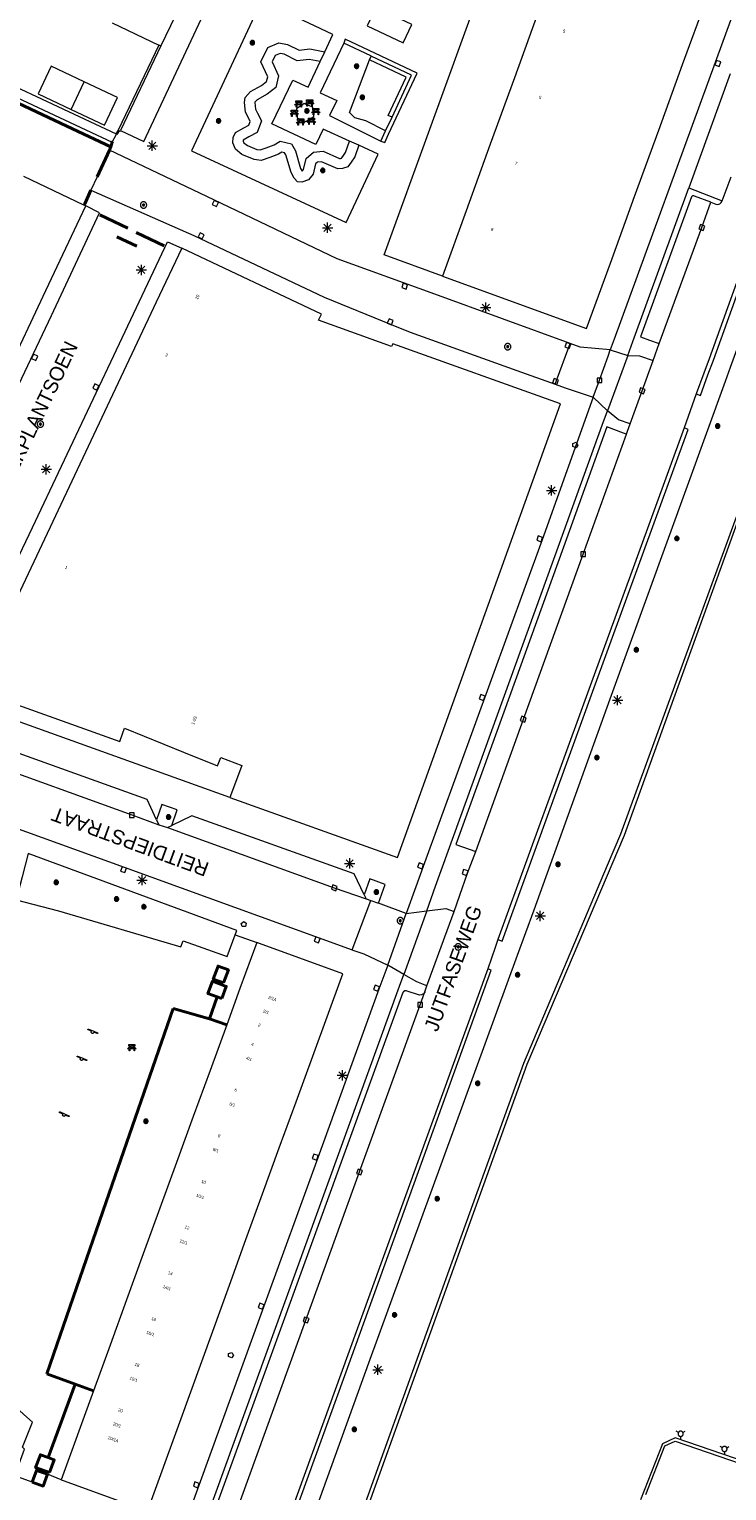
# Model space of a CAD drawing. Header units: metres. Extents: x 135779 to 137489, y 452643 to 455118.
# Tile 116 of 256: x 136408 to 136476, y 453439 to 453581. Entities that reach past the tile are written whole.
import ezdxf
from ezdxf.enums import TextEntityAlignment as Align

# ---------------------------------------------------------------- set-up
doc = ezdxf.new("R2010")
doc.units = ezdxf.units.M
doc.linetypes.add('DGN_Style_4', pattern=[89.853097, 44.898487, -22.449243, 0.056123, -22.449243])
for name, color, linetype, lineweight in [('KTop_BTD_Groenvoorziening', 62, 'Continuous', 13), ('KTop_GBI_Toegangstrap', 40, 'Continuous', 40), ('KTop_NAR_Huisnummer (t)', 7, 'Continuous', 13), ('KTop_NAR_Huisnummer tijdelijk (t)', 7, 'Continuous', 13), ('KTop_ORL_Weg_Straatnaam (t)', 7, 'Continuous', 13), ('KTop_OTD_Half verhard', 15, 'Continuous', 13), ('KTop_PAL_Lichtmast', 40, 'Continuous', 13), ('KTop_PND_Grondvlaksituatie van BAG-pand [tachy]', 1, 'Continuous', 13), ('KTop_PND_Pandscheiding', 40, 'Continuous', 13), ('KTop_PUT_Brandkraan of -put', 1, 'Continuous', 13), ('KTop_PUT_Inspectie- of rioolput', 15, 'Continuous', 13), ('KTop_PUT_Kolk', 15, 'Continuous', 13), ('KTop_SHD_Hek (l)', 15, 'DGN_Style_4', 40), ('KTop_SHD_Kademuur', 16, 'Continuous', 13), ('KTop_SHD_Muur', 15, 'Continuous', 13), ('KTop_STM_Bank', 40, 'Continuous', 13), ('KTop_STM_Speelvoorziening', 40, 'Continuous', 13), ('KTop_VGO_Boom', 92, 'Continuous', 13), ('KTop_WGD_Fietspad', 40, 'Continuous', 13), ('KTop_WGD_Parkeervlak', 251, 'Continuous', 13), ('KTop_WGD_Rijbaan_Lokale weg', 251, 'Continuous', 13), ('KTop_WGD_Rijbaan_Lokale weg_verkeersdrempel', 40, 'Continuous', 13), ('KTop_WGD_Voetpad', 251, 'Continuous', 13), ('KTop_WGD_Voetpad_achterpad', 251, 'Continuous', 13), ('KTop_WTI_Meerpaal', 150, 'Continuous', 13)]:
    doc.layers.add(name, color=color, linetype=linetype, lineweight=lineweight)
doc.styles.add('Style-ROVU', font='ROVU.shx')
doc.styles.add('Style-ROVUCURSIEF', font='ROVUCURSIEF.shx')

# ---------------------------------------------------------------- blocks, each defined once
blk = doc.blocks.new('PAL_Lichtmast')
at = {"layer": 'KTop_PAL_Lichtmast'}
for p, q in [((-0.35, -0.35), (0.35, 0.35)), ((0.35, -0.35), (-0.35, 0.35)), ((0, -0.5), (0, 0.5)), ((-0.5, 0), (0.5, 0))]:
    blk.add_line(p, q, dxfattribs=at)
blk = doc.blocks.new('PUT_Brandkraan_of_-put')
at = {"layer": 'KTop_PUT_Brandkraan of -put'}
for p, q in [((-0.25, 0.03), (0, 0.25)), ((-0.16, -0.25), (-0.25, 0.03)), ((0, 0.25), (0.25, 0.03)), ((0.25, 0.03), (0.16, -0.25)), ((0.16, -0.25), (-0.16, -0.25))]:
    blk.add_line(p, q, dxfattribs=at)
blk = doc.blocks.new('PUT_Inspectie-_of_rioolput')
at = {"layer": 'KTop_PUT_Inspectie- of rioolput', "flags": 128}
for points in [[(0.31, 0), (0.31, 0.03), (0.3, 0.06), (0.29, 0.1), (0.28, 0.13), (0.27, 0.15), (0.25, 0.18), (0.23, 0.21), (0.21, 0.23), (0.18, 0.25), (0.15, 0.27), (0.13, 0.28), (0.1, 0.29), (0.06, 0.3), (0.03, 0.31), (0, 0.31), (-0.03, 0.31), (-0.06, 0.3), (-0.1, 0.29), (-0.13, 0.28), (-0.16, 0.27), (-0.18, 0.25), (-0.21, 0.23), (-0.23, 0.21), (-0.25, 0.18), (-0.27, 0.15), (-0.28, 0.13), (-0.29, 0.1), (-0.3, 0.06), (-0.31, 0.03), (-0.31, 0), (-0.31, -0.03), (-0.3, -0.06), (-0.29, -0.1), (-0.28, -0.13), (-0.27, -0.16), (-0.25, -0.18), (-0.23, -0.21), (-0.21, -0.23), (-0.18, -0.25), (-0.15, -0.27), (-0.13, -0.28), (-0.1, -0.29), (-0.06, -0.3), (-0.03, -0.31), (0, -0.31), (0.03, -0.31), (0.06, -0.3), (0.1, -0.29), (0.13, -0.28), (0.15, -0.27), (0.18, -0.25), (0.21, -0.23), (0.23, -0.21), (0.25, -0.18), (0.27, -0.15), (0.28, -0.13), (0.29, -0.1), (0.3, -0.06), (0.31, -0.03), (0.31, 0)], [(0.1, 0), (0.09, 0.01), (0.09, 0.02), (0.09, 0.03), (0.09, 0.04), (0.08, 0.05), (0.08, 0.06), (0.07, 0.06), (0.06, 0.07), (0.06, 0.08), (0.05, 0.08), (0.04, 0.09), (0.03, 0.09), (0.02, 0.09), (0.01, 0.09), (0, 0.09), (-0.01, 0.09), (-0.02, 0.09), (-0.03, 0.09), (-0.04, 0.09), (-0.05, 0.08), (-0.06, 0.08), (-0.06, 0.07), (-0.07, 0.06), (-0.08, 0.06), (-0.08, 0.05), (-0.09, 0.04), (-0.09, 0.03), (-0.09, 0.02), (-0.09, 0.01), (-0.09, 0), (-0.09, -0.01), (-0.09, -0.02), (-0.09, -0.03), (-0.09, -0.04), (-0.08, -0.05), (-0.08, -0.06), (-0.07, -0.06), (-0.06, -0.07), (-0.06, -0.08), (-0.05, -0.08), (-0.04, -0.09), (-0.03, -0.09), (-0.02, -0.09), (-0.01, -0.09), (0, -0.09), (0.01, -0.09), (0.02, -0.09), (0.03, -0.09), (0.04, -0.09), (0.05, -0.08), (0.06, -0.08), (0.06, -0.07), (0.07, -0.06), (0.08, -0.06), (0.08, -0.05), (0.09, -0.04), (0.09, -0.03), (0.09, -0.02), (0.09, -0.01), (0.1, 0)], [(0.04, 0), (0.03, 0), (0.03, 0.01), (0.03, 0.01), (0.03, 0.01), (0.03, 0.02), (0.03, 0.02), (0.03, 0.02), (0.02, 0.03), (0.02, 0.03), (0.02, 0.03), (0.01, 0.03), (0.01, 0.03), (0.01, 0.03), (0, 0.03), (0, 0.03), (0, 0.03), (-0.01, 0.03), (-0.01, 0.03), (-0.01, 0.03), (-0.02, 0.03), (-0.02, 0.03), (-0.02, 0.03), (-0.03, 0.02), (-0.03, 0.02), (-0.03, 0.02), (-0.03, 0.01), (-0.03, 0.01), (-0.03, 0.01), (-0.03, 0), (-0.03, 0), (-0.03, 0), (-0.03, -0.01), (-0.03, -0.01), (-0.03, -0.01), (-0.03, -0.02), (-0.03, -0.02), (-0.03, -0.02), (-0.02, -0.03), (-0.02, -0.03), (-0.02, -0.03), (-0.01, -0.03), (-0.01, -0.03), (-0.01, -0.03), (0, -0.03), (0, -0.03), (0, -0.03), (0.01, -0.03), (0.01, -0.03), (0.01, -0.03), (0.02, -0.03), (0.02, -0.03), (0.02, -0.03), (0.03, -0.02), (0.03, -0.02), (0.03, -0.02), (0.03, -0.01), (0.03, -0.01), (0.03, -0.01), (0.03, 0), (0.04, 0)], [(0.01, 0.02), (0.01, 0.02), (0.01, 0.02), (0, 0.02), (0, 0.02), (0, 0.02), (0, 0.02), (-0.01, 0.02), (-0.01, 0.02), (-0.01, 0.02), (-0.01, 0.02), (-0.01, 0.02), (-0.02, 0.02), (-0.02, 0.01), (-0.02, 0.01), (-0.02, 0.01), (-0.02, 0.01), (-0.02, 0.01), (-0.02, 0), (-0.02, 0), (-0.02, 0), (-0.02, 0), (-0.02, -0.01), (-0.02, -0.01), (-0.02, -0.01), (-0.02, -0.01), (-0.02, -0.01), (-0.02, -0.02), (-0.01, -0.02), (-0.01, -0.02), (-0.01, -0.02), (-0.01, -0.02), (-0.01, -0.02), (0, -0.02), (0, -0.02), (0, -0.02), (0, -0.02), (0.01, -0.02), (0.01, -0.02), (0.01, -0.02), (0.01, -0.02), (0.01, -0.02), (0.02, -0.02), (0.02, -0.01), (0.02, -0.01), (0.02, -0.01), (0.02, -0.01), (0.02, -0.01), (0.02, 0), (0.02, 0), (0.02, 0), (0.02, 0), (0.02, 0.01), (0.02, 0.01), (0.02, 0.01), (0.02, 0.01), (0.02, 0.01), (0.02, 0.02), (0.01, 0.02), (0.01, 0.02), (0.01, 0.02)]]:
    blk.add_lwpolyline(points, dxfattribs=at)
blk = doc.blocks.new('PUT_Kolk')
at = {"layer": 'KTop_PUT_Kolk', "flags": 128}
blk.add_lwpolyline([(0.22, -0.23), (0.22, 0.22), (-0.23, 0.22), (-0.23, -0.23), (0.22, -0.23)], dxfattribs=at)
blk = doc.blocks.new('STM_Speelvoorziening')
at = {"layer": 'KTop_STM_Speelvoorziening'}
for p, q in [((-0.46, 0.22), (-0.45, 0.23)), ((-0.46, 0.21), (-0.46, 0.22)), ((-0.46, 0.22), (-0.46, 0.22)), ((-0.45, 0.2), (-0.46, 0.21)), ((-0.46, 0.21), (-0.46, 0.21)), ((-0.46, 0.21), (-0.46, 0.21)), ((-0.45, 0.23), (-0.45, 0.24)), ((-0.45, 0.24), (-0.45, 0.24)), ((-0.45, 0.24), (-0.44, 0.24)), ((-0.45, 0.23), (-0.45, 0.23)), ((-0.45, 0.23), (-0.45, 0.23)), ((-0.45, 0.19), (-0.45, 0.2)), ((-0.45, 0.2), (-0.45, 0.2)), ((-0.44, 0.18), (-0.45, 0.19)), ((-0.45, 0.19), (-0.45, 0.19)), ((-0.45, 0.19), (-0.45, 0.19)), ((-0.44, 0.24), (-0.44, 0.25)), ((-0.44, 0.25), (-0.44, 0.25)), ((-0.44, 0.25), (-0.43, 0.25)), ((-0.43, 0.18), (-0.44, 0.18)), ((-0.44, 0.18), (-0.44, 0.18)), ((-0.44, 0.18), (-0.44, 0.18)), ((-0.43, 0.25), (-0.43, 0.25)), ((-0.43, 0.25), (-0.42, 0.25)), ((-0.11, 0.04), (-0.43, 0.18)), ((-0.42, 0.25), (-0.42, 0.25)), ((-0.42, 0.25), (-0.42, 0.25)), ((-0.42, 0.25), (-0.41, 0.25)), ((-0.41, 0.25), (-0.41, 0.25)), ((-0.41, 0.25), (-0.4, 0.25)), ((-0.4, 0.25), (-0.4, 0.25)), ((-0.4, 0.25), (0.03, 0.07)), ((-0.14, 0.01), (-0.13, 0.02)), ((-0.14, -0.01), (-0.14, 0.01)), ((-0.13, 0.02), (-0.12, 0.03)), ((-0.12, 0.03), (-0.11, 0.04)), ((-0.11, 0.04), (-0.11, 0.04)), ((0.03, 0.07), (0.46, -0.11)), ((-0.15, -0.03), (-0.14, -0.02)), ((-0.15, -0.05), (-0.15, -0.03)), ((-0.15, -0.06), (-0.15, -0.05)), ((-0.14, -0.07), (-0.15, -0.06)), ((-0.14, -0.02), (-0.14, -0.01)), ((-0.14, -0.09), (-0.14, -0.07)), ((-0.14, -0.1), (-0.14, -0.09)), ((-0.13, -0.11), (-0.14, -0.1)), ((-0.12, -0.12), (-0.13, -0.11)), ((-0.11, -0.13), (-0.12, -0.12)), ((-0.1, -0.14), (-0.11, -0.13)), ((-0.09, -0.15), (-0.1, -0.14)), ((-0.08, -0.16), (-0.09, -0.15)), ((-0.07, -0.16), (-0.08, -0.16)), ((-0.06, -0.17), (-0.07, -0.16)), ((-0.04, -0.17), (-0.06, -0.17)), ((-0.03, -0.17), (-0.04, -0.17)), ((-0.02, -0.18), (-0.03, -0.17)), ((0, -0.17), (-0.02, -0.18)), ((0.01, -0.17), (0, -0.17)), ((0.02, -0.17), (0.01, -0.17)), ((0.03, -0.16), (0.02, -0.17)), ((0.05, -0.16), (0.03, -0.16)), ((0.06, -0.15), (0.05, -0.16)), ((0.07, -0.14), (0.06, -0.15)), ((0.08, -0.13), (0.07, -0.14)), ((0.09, -0.12), (0.08, -0.13)), ((0.1, -0.1), (0.09, -0.11)), ((0.09, -0.11), (0.09, -0.12)), ((0.11, -0.07), (0.1, -0.09)), ((0.1, -0.09), (0.1, -0.1)), ((0.43, -0.18), (0.11, -0.05)), ((0.11, -0.05), (0.11, -0.06)), ((0.11, -0.06), (0.11, -0.07)), ((0.44, -0.18), (0.43, -0.18)), ((0.45, -0.18), (0.44, -0.18)), ((0.44, -0.18), (0.44, -0.18)), ((0.46, -0.18), (0.45, -0.18)), ((0.45, -0.18), (0.45, -0.18)), ((0.46, -0.11), (0.47, -0.11)), ((0.47, -0.18), (0.46, -0.18)), ((0.46, -0.18), (0.46, -0.18)), ((0.46, -0.18), (0.46, -0.18)), ((0.47, -0.11), (0.47, -0.11)), ((0.47, -0.11), (0.47, -0.11)), ((0.47, -0.11), (0.48, -0.12)), ((0.48, -0.17), (0.47, -0.17)), ((0.47, -0.17), (0.47, -0.17)), ((0.47, -0.17), (0.47, -0.18)), ((0.48, -0.12), (0.48, -0.12)), ((0.48, -0.12), (0.48, -0.12)), ((0.48, -0.12), (0.48, -0.13)), ((0.48, -0.13), (0.48, -0.13)), ((0.48, -0.13), (0.49, -0.13)), ((0.49, -0.15), (0.48, -0.15)), ((0.48, -0.15), (0.48, -0.16)), ((0.48, -0.16), (0.48, -0.16)), ((0.48, -0.16), (0.48, -0.16)), ((0.48, -0.16), (0.48, -0.17)), ((0.49, -0.13), (0.49, -0.14)), ((0.49, -0.14), (0.49, -0.14)), ((0.49, -0.14), (0.49, -0.15)), ((0.49, -0.15), (0.49, -0.15))]:
    blk.add_line(p, q, dxfattribs=at)
blk = doc.blocks.new('STM_Bank')
at = {"layer": 'KTop_STM_Bank'}
for p, q in [((-0.42, -0.09), (-0.3, 0.02)), ((-0.3, 0.31), (0.3, 0.31)), ((-0.3, 0.14), (-0.3, 0.31)), ((-0.2, 0.14), (-0.3, 0.14)), ((-0.3, 0.02), (-0.2, 0.02)), ((-0.2, 0.02), (-0.2, 0.14)), ((0.16, 0.14), (-0.15, 0.14)), ((-0.15, 0.14), (-0.15, 0.02)), ((-0.15, 0.02), (0.16, 0.02)), ((0.16, 0.02), (0.16, 0.14)), ((0.3, 0.14), (0.2, 0.14)), ((0.2, 0.14), (0.2, 0.02)), ((0.2, 0.02), (0.3, 0.02)), ((0.3, 0.31), (0.3, 0.14)), ((0.3, 0.02), (0.42, -0.09)), ((-0.26, -0.09), (-0.42, -0.09)), ((-0.26, -0.31), (-0.26, -0.09)), ((-0.21, -0.31), (-0.26, -0.31)), ((0.22, -0.09), (-0.21, -0.09)), ((-0.21, -0.09), (-0.21, -0.31)), ((0.22, -0.31), (0.22, -0.09)), ((0.26, -0.31), (0.22, -0.31)), ((0.42, -0.09), (0.26, -0.09)), ((0.26, -0.09), (0.26, -0.31))]:
    blk.add_line(p, q, dxfattribs=at)
blk = doc.blocks.new('WTI_Meerpaal')
at = {"layer": 'KTop_WTI_Meerpaal'}
for p, q in [((-0.22, 0.13), (-0.43, 0.25)), ((0.22, 0.12), (0.43, 0.25)), ((0, -0.25), (0, -0.5))]:
    blk.add_line(p, q, dxfattribs=at)
at = {"layer": 'KTop_WTI_Meerpaal', "flags": 128}
blk.add_lwpolyline([(0.25, 0), (0.25, 0.03), (0.24, 0.05), (0.24, 0.08), (0.23, 0.1), (0.22, 0.12), (0.2, 0.15), (0.19, 0.17), (0.17, 0.19), (0.15, 0.2), (0.12, 0.22), (0.1, 0.23), (0.08, 0.24), (0.05, 0.24), (0.03, 0.25), (0, 0.25), (-0.03, 0.25), (-0.05, 0.24), (-0.08, 0.24), (-0.1, 0.23), (-0.13, 0.22), (-0.15, 0.2), (-0.17, 0.19), (-0.19, 0.17), (-0.2, 0.15), (-0.22, 0.12), (-0.23, 0.1), (-0.24, 0.08), (-0.25, 0.05), (-0.25, 0.03), (-0.25, 0), (-0.25, -0.03), (-0.25, -0.05), (-0.24, -0.08), (-0.23, -0.1), (-0.22, -0.13), (-0.2, -0.15), (-0.19, -0.17), (-0.17, -0.19), (-0.15, -0.2), (-0.13, -0.22), (-0.1, -0.23), (-0.08, -0.24), (-0.05, -0.25), (-0.03, -0.25), (0, -0.25), (0.03, -0.25), (0.05, -0.25), (0.08, -0.24), (0.1, -0.23), (0.12, -0.22), (0.15, -0.2), (0.17, -0.19), (0.19, -0.17), (0.2, -0.15), (0.22, -0.13), (0.23, -0.1), (0.24, -0.08), (0.24, -0.05), (0.25, -0.03), (0.25, 0)], dxfattribs=at)
blk = doc.blocks.new('VGO_Boom')
at = {"layer": 'KTop_VGO_Boom', "flags": 128}
for points in [[(0.21, 0), (0.21, 0.02), (0.21, 0.04), (0.2, 0.07), (0.2, 0.09), (0.19, 0.11), (0.17, 0.13), (0.16, 0.14), (0.14, 0.16), (0.13, 0.17), (0.11, 0.19), (0.09, 0.2), (0.07, 0.2), (0.04, 0.21), (0.02, 0.21), (0, 0.21), (-0.02, 0.21), (-0.05, 0.21), (-0.07, 0.2), (-0.09, 0.2), (-0.11, 0.19), (-0.13, 0.17), (-0.14, 0.16), (-0.16, 0.14), (-0.17, 0.13), (-0.19, 0.11), (-0.2, 0.09), (-0.2, 0.07), (-0.21, 0.04), (-0.21, 0.02), (-0.22, 0), (-0.21, -0.02), (-0.21, -0.05), (-0.2, -0.07), (-0.2, -0.09), (-0.19, -0.11), (-0.17, -0.13), (-0.16, -0.14), (-0.14, -0.16), (-0.13, -0.17), (-0.11, -0.19), (-0.09, -0.2), (-0.07, -0.2), (-0.05, -0.21), (-0.02, -0.21), (0, -0.22), (0.02, -0.21), (0.04, -0.21), (0.07, -0.2), (0.09, -0.2), (0.11, -0.19), (0.13, -0.17), (0.14, -0.16), (0.16, -0.14), (0.17, -0.13), (0.19, -0.11), (0.2, -0.09), (0.2, -0.07), (0.21, -0.05), (0.21, -0.02), (0.21, 0)], [(0.15, 0), (0.15, 0.02), (0.15, 0.03), (0.15, 0.05), (0.14, 0.06), (0.13, 0.08), (0.13, 0.09), (0.12, 0.1), (0.1, 0.12), (0.09, 0.13), (0.08, 0.13), (0.06, 0.14), (0.05, 0.15), (0.03, 0.15), (0.02, 0.15), (0, 0.15), (-0.02, 0.15), (-0.03, 0.15), (-0.05, 0.15), (-0.06, 0.14), (-0.08, 0.13), (-0.09, 0.13), (-0.1, 0.12), (-0.12, 0.1), (-0.13, 0.09), (-0.13, 0.08), (-0.14, 0.06), (-0.15, 0.05), (-0.15, 0.03), (-0.15, 0.02), (-0.16, 0), (-0.15, -0.02), (-0.15, -0.03), (-0.15, -0.05), (-0.14, -0.06), (-0.13, -0.08), (-0.13, -0.09), (-0.12, -0.1), (-0.1, -0.12), (-0.09, -0.13), (-0.08, -0.13), (-0.06, -0.14), (-0.05, -0.15), (-0.03, -0.15), (-0.02, -0.15), (0, -0.16), (0.02, -0.15), (0.03, -0.15), (0.05, -0.15), (0.06, -0.14), (0.08, -0.13), (0.09, -0.13), (0.1, -0.12), (0.12, -0.1), (0.13, -0.09), (0.13, -0.08), (0.14, -0.06), (0.15, -0.05), (0.15, -0.03), (0.15, -0.02), (0.15, 0)], [(0.1, 0), (0.09, 0.01), (0.09, 0.02), (0.09, 0.03), (0.09, 0.04), (0.08, 0.05), (0.08, 0.06), (0.07, 0.06), (0.06, 0.07), (0.06, 0.08), (0.05, 0.08), (0.04, 0.09), (0.03, 0.09), (0.02, 0.09), (0.01, 0.09), (0, 0.09), (-0.01, 0.09), (-0.02, 0.09), (-0.03, 0.09), (-0.04, 0.09), (-0.05, 0.08), (-0.06, 0.08), (-0.06, 0.07), (-0.07, 0.06), (-0.08, 0.06), (-0.08, 0.05), (-0.09, 0.04), (-0.09, 0.03), (-0.09, 0.02), (-0.09, 0.01), (-0.1, 0), (-0.09, -0.01), (-0.09, -0.02), (-0.09, -0.03), (-0.09, -0.04), (-0.08, -0.05), (-0.08, -0.06), (-0.07, -0.06), (-0.06, -0.07), (-0.06, -0.08), (-0.05, -0.08), (-0.04, -0.09), (-0.03, -0.09), (-0.02, -0.09), (-0.01, -0.09), (0, -0.1), (0.01, -0.09), (0.02, -0.09), (0.03, -0.09), (0.04, -0.09), (0.05, -0.08), (0.06, -0.08), (0.06, -0.07), (0.07, -0.06), (0.08, -0.06), (0.08, -0.05), (0.09, -0.04), (0.09, -0.03), (0.09, -0.02), (0.09, -0.01), (0.1, 0)], [(0.04, 0), (0.03, 0), (0.03, 0.01), (0.03, 0.01), (0.03, 0.01), (0.03, 0.02), (0.03, 0.02), (0.03, 0.02), (0.02, 0.03), (0.02, 0.03), (0.02, 0.03), (0.01, 0.03), (0.01, 0.03), (0.01, 0.03), (0, 0.03), (0, 0.03), (0, 0.03), (-0.01, 0.03), (-0.01, 0.03), (-0.01, 0.03), (-0.02, 0.03), (-0.02, 0.03), (-0.02, 0.03), (-0.03, 0.02), (-0.03, 0.02), (-0.03, 0.02), (-0.03, 0.01), (-0.03, 0.01), (-0.03, 0.01), (-0.04, 0), (-0.04, 0), (-0.04, 0), (-0.03, -0.01), (-0.03, -0.01), (-0.03, -0.01), (-0.03, -0.02), (-0.03, -0.02), (-0.03, -0.02), (-0.02, -0.03), (-0.02, -0.03), (-0.02, -0.03), (-0.01, -0.03), (-0.01, -0.03), (-0.01, -0.03), (0, -0.04), (0, -0.04), (0, -0.04), (0.01, -0.03), (0.01, -0.03), (0.01, -0.03), (0.02, -0.03), (0.02, -0.03), (0.02, -0.03), (0.03, -0.02), (0.03, -0.02), (0.03, -0.02), (0.03, -0.01), (0.03, -0.01), (0.03, -0.01), (0.03, 0), (0.04, 0)]]:
    blk.add_lwpolyline(points, dxfattribs=at)

msp = doc.modelspace()

# ---------------------------------------------------------------- linework, layer by layer
at = {"layer": 'KTop_BTD_Groenvoorziening', "flags": 128}
for points in [[(136442.97, 453570.87), (136441.06, 453571.82), (136439.99, 453572.13), (136439.45, 453572.62), (136441.39, 453577.75)], [(136407.7, 453498.46), (136407.13, 453496.22), (136411.23, 453495.17), (136423.09, 453491.68), (136423.31, 453492.25), (136427.6, 453490.74), (136428.36, 453492.83)]]:
    msp.add_lwpolyline(points, dxfattribs=at)
at = {"layer": 'KTop_GBI_Toegangstrap', "flags": 128}
for points in [[(136427.25, 453488.18), (136427.72, 453489.44), (136426.72, 453489.8), (136426.25, 453488.55), (136427.25, 453488.18)], [(136427.07, 453486.65), (136427.51, 453487.84), (136426.16, 453488.33), (136425.72, 453487.14), (136426.62, 453486.82), (136426.99, 453486.68), (136427.07, 453486.65)], [(136410.36, 453440.65), (136410.82, 453441.89), (136410.7, 453441.94), (136410.23, 453442.11), (136409.47, 453442.38), (136409.01, 453441.14), (136410.36, 453440.65)], [(136410.15, 453440.49), (136409.09, 453440.87), (136408.67, 453439.73)], [(136408.67, 453439.73), (136409.73, 453439.34), (136410.15, 453440.49)]]:
    msp.add_lwpolyline(points, dxfattribs=at)
at = {"layer": 'KTop_OTD_Half verhard', "flags": 128}
for points in [[(136440.36, 453569.45), (136439.97, 453568.33), (136439.63, 453567.8), (136439.29, 453567.37), (136438.79, 453567.19), (136438.32, 453567.17), (136436.74, 453567.86), (136436.37, 453567.83), (136436.15, 453567.64), (136435.93, 453566.64), (136435.47, 453566.09), (136434.84, 453565.86), (136434.41, 453565.92), (136434.1, 453566.26), (136433.79, 453566.82), (136433.28, 453568.52), (136433.17, 453568.73), (136432.9, 453568.79), (136432.58, 453568.6), (136431.73, 453568.26), (136430.9, 453567.98), (136430.2, 453568.07), (136429.03, 453568.56), (136428.39, 453569.09), (136428.15, 453569.68), (136428.17, 453570.22), (136428.41, 453570.68), (136429.2, 453571.15), (136429.7, 453571.41), (136429.83, 453571.77), (136429.66, 453572.11), (136429.36, 453572.66), (136429.28, 453573.61), (136429.34, 453574.08), (136429.85, 453574.66), (136430.92, 453575.27), (136431.41, 453575.65), (136431.53, 453576.1), (136430.85, 453577.55), (136431.53, 453578.95), (136432.6, 453579.4), (136433.45, 453579.25), (136434.59, 453578.69), (136435.6, 453578.8), (136437.06, 453578.52)], [(136436.61, 453577.59), (136435.56, 453577.79), (136434.4, 453577.66), (136433.13, 453578.29), (136432.72, 453578.37), (136432.26, 453578.18), (136431.95, 453577.54), (136432.58, 453576.2), (136432.3, 453575.07), (136431.48, 453574.43), (136430.49, 453573.88), (136430.29, 453573.65), (136430.28, 453573.59), (136430.34, 453572.95), (136430.54, 453572.58), (136430.92, 453571.83), (136430.5, 453570.71), (136429.7, 453570.28), (136429.16, 453569.96), (136429.16, 453569.95), (136429.15, 453569.86), (136429.22, 453569.7), (136429.56, 453569.43), (136430.47, 453569.04), (136430.8, 453569), (136431.39, 453569.2), (136432.14, 453569.5), (136432.73, 453569.85), (136433.83, 453569.61), (136434.21, 453568.91), (136434.72, 453567.21), (136434.87, 453566.94), (136435.01, 453567.1), (136435.25, 453568.18), (136435.97, 453568.8), (136436.91, 453568.88), (136438.5, 453568.18), (136438.59, 453568.18), (136438.69, 453568.22), (136438.82, 453568.38), (136439.06, 453568.76), (136439.45, 453569.86)]]:
    msp.add_lwpolyline(points, dxfattribs=at)
at = {"layer": 'KTop_PND_Grondvlaksituatie van BAG-pand [tachy]', "flags": 128}
for points in [[(136448.47, 453556.75), (136462.47, 453551.66), (136464.77, 453558), (136467.12, 453564.48), (136469.47, 453570.93), (136471.78, 453577.29), (136474.12, 453583.73), (136476.44, 453590.12), (136478.78, 453596.55), (136480.5, 453601.28), (136481.04, 453601.08), (136481.65, 453602.75), (136484.93, 453611.76), (136484.6, 453611.88), (136478.11, 453614.92)], [(136464.48, 453609.13), (136464.45, 453609.05), (136467.11, 453608.08), (136467.1, 453608.04), (136464.77, 453601.64), (136462.44, 453595.21), (136460.11, 453588.81), (136458.07, 453583.18), (136457.78, 453582.38), (136457.61, 453581.92), (136455.47, 453576.01), (136453.12, 453569.56), (136450.77, 453563.09), (136448.47, 453556.75)], [(136424.89, 453586.88), (136424.87, 453586.85), (136421.16, 453579.1)], [(136416.44, 453581.33), (136420.98, 453579.18)], [(136421.16, 453579.1), (136420.98, 453579.18)], [(136413.73, 453575.61), (136410.52, 453577.13), (136409.25, 453574.46), (136412.47, 453572.94)], [(136412.47, 453572.94), (136415.69, 453571.42), (136416.95, 453574.09), (136413.73, 453575.61)], [(136413.7, 453563.65), (136407.87, 453566.41)], [(136400.37, 453549.73), (136406.08, 453547.03), (136410.01, 453555.35), (136413.89, 453563.57)], [(136413.89, 453563.57), (136413.7, 453563.65)], [(136423.2, 453559.48), (136420.72, 453554.22), (136403, 453516.69), (136417.17, 453511.6), (136417.21, 453511.7), (136417.63, 453512.88), (136423.37, 453510.56), (136426.67, 453509.23), (136426.99, 453510.04), (136429.02, 453509.28), (136428.3, 453507.35), (136427.86, 453506.16)], [(136427.86, 453506.16), (136444.12, 453500.35), (136459.93, 453544.38), (136443.68, 453550.19), (136443.54, 453549.92), (136436.46, 453552.47), (136436.75, 453553.06), (136423.2, 453559.48)], [(136430.46, 453492.09), (136428.83, 453487.62), (136427.55, 453484.11), (136425.93, 453479.66), (136424.31, 453475.2), (136422.69, 453470.74), (136421.07, 453466.31), (136419.46, 453461.88), (136417.84, 453457.41), (136416.23, 453453.01), (136414.63, 453448.6), (136411.48, 453439.96)], [(136411.48, 453439.96), (136411.77, 453439.86), (136419.85, 453436.92), (136422.99, 453445.56), (136426.19, 453454.37), (136427.81, 453458.84), (136429.42, 453463.27), (136431.03, 453467.71), (136432.65, 453472.16), (136434.28, 453476.63), (136435.89, 453481.07), (136438.8, 453489.07), (136430.72, 453492), (136430.46, 453492.09)]]:
    msp.add_lwpolyline(points, dxfattribs=at)
at = {"layer": 'KTop_PND_Pandscheiding', "flags": 128}
msp.add_lwpolyline([(136412.47, 453572.94), (136413.73, 453575.61)], dxfattribs=at)
at = {"layer": 'KTop_SHD_Hek (l)', "flags": 128}
for points in [[(136412.6, 453571.06), (136378.51, 453587.08), (136353.32, 453598.87)], [(136416.31, 453569.31), (136412.6, 453571.06)], [(136416.87, 453570.54), (136417.07, 453570.9)], [(136416.17, 453568.98), (136416.31, 453569.31)], [(136416.31, 453569.31), (136416.44, 453569.75)], [(136416.44, 453569.75), (136416.47, 453569.81)], [(136414.97, 453566.38), (136416.17, 453568.98)], [(136413.77, 453563.78), (136414.38, 453565.1)], [(136413.77, 453563.78), (136413.7, 453563.65)], [(136417.96, 453561.4), (136415.25, 453562.71)], [(136421.49, 453559.69), (136418.75, 453560.98)], [(136416.9, 453560.57), (136418.82, 453559.66)], [(136425.88, 453484.69), (136422.35, 453485.7), (136415.84, 453466.92), (136410.11, 453450.23), (136412.84, 453449.25)], [(136426.62, 453486.82), (136425.88, 453484.69)], [(136425.88, 453484.69), (136427.55, 453484.11)], [(136412.84, 453449.25), (136410.23, 453442.11)], [(136412.84, 453449.25), (136414.63, 453448.6)]]:
    msp.add_lwpolyline(points, dxfattribs=at)
at = {"layer": 'KTop_SHD_Kademuur', "flags": 128}
for points in [[(136468.21, 453438.52), (136470.06, 453443.24), (136471.07, 453443.69), (136483.68, 453439.37), (136500, 453433.5), (136502.55, 453432.54), (136514, 453428.36), (136516.04, 453434.59), (136519.14, 453433.51), (136516.25, 453425.26), (136515.91, 453424.3), (136515.24, 453424.54), (136502.26, 453429.3), (136502.18, 453429.06), (136516.09, 453424.03), (136519.37, 453433.42), (136519.49, 453433.76), (136521.7, 453440.93), (136517.71, 453446.68), (136517.27, 453446.87), (136500, 453453.09), (136481.06, 453459.98)], [(136483.79, 453439.65), (136471.05, 453444.04), (136469.82, 453443.46), (136467.69, 453438.01)]]:
    msp.add_lwpolyline(points, dxfattribs=at)
at = {"layer": 'KTop_SHD_Kademuur'}
for points in [[(136377.39, 453260.54, 1), (136380.28, 453268.62, 1.01), (136382.67, 453275.33, 1), (136387.1, 453287.34, 1), (136391.01, 453298.13, 0.97), (136396.48, 453313.34, 0.99), (136404.33, 453335.11, 1), (136409.45, 453349.37, 1), (136413.95, 453362.02, 0.99), (136417.59, 453372.08, 1.02), (136420.63, 453380.58, 1.01), (136423.13, 453387.72, 1.06), (136428.24, 453402, 1.18), (136431.12, 453410.04, 1.17), (136435.62, 453422.65, 1.19), (136442.54, 453441.96, 1.18), (136450.01, 453462.73, 1.19), (136456.39, 453480.4, 1.18), (136464.49, 453499.59, 1.17), (136465.79, 453502.65, 1.17), (136477, 453533.41, 1.1)], [(136377.77, 453260.52, 0.95), (136380.62, 453268.59, 1.01), (136382.93, 453274.97, 1.01), (136387.45, 453287.38, 0.97), (136391.51, 453298.46, 0.97), (136396.73, 453313.13, 0.99), (136404.82, 453335.69, 1.01), (136410.27, 453350.92, 1.02), (136412.44, 453356.96, 1.01), (136417.84, 453371.98, 1.02), (136421.4, 453381.89, 1.07), (136422.9, 453386.03, 1.05), (136428.65, 453402.14, 1.16), (136431.46, 453409.94, 1.17), (136436.51, 453424.12, 1.2), (136442.88, 453441.9, 1.19), (136450.33, 453462.59, 1.17), (136456.71, 453480.28, 1.18), (136466.15, 453502.52, 1.15), (136477.11, 453532.87, 1.12)]]:
    msp.add_polyline3d(points, dxfattribs=at)
at = {"layer": 'KTop_SHD_Muur', "flags": 128}
for points in [[(136420.98, 453579.18), (136417.03, 453570.92), (136417.07, 453570.9)], [(136421.16, 453579.1), (136417.23, 453570.88)], [(136442.49, 453569.87), (136442.88, 453569.71), (136443.26, 453570.52), (136446.03, 453576.46), (136439.04, 453579.74), (136438.91, 453579.35)], [(136441.57, 453578.11), (136441.54, 453578.13), (136438.91, 453579.35)], [(136441.39, 453577.75), (136441.57, 453578.11)], [(136443.6, 453572.18), (136443.2, 453572.35), (136444.95, 453576.06), (136441.39, 453577.75)], [(136443.6, 453572.18), (136445.49, 453576.26), (136441.57, 453578.11)], [(136442.97, 453570.87), (136443.6, 453572.18)], [(136417.07, 453570.9), (136417.2, 453570.83), (136417.23, 453570.88)], [(136442.49, 453569.87), (136442.97, 453570.87)]]:
    msp.add_lwpolyline(points, dxfattribs=at)
at = {"layer": 'KTop_WGD_Fietspad', "flags": 128}
for points in [[(136510.34, 453641.5), (136500.2, 453613.48), (136500, 453612.92), (136484.25, 453569.46), (136476.4, 453547.89), (136475.91, 453546.54), (136464.72, 453515.72), (136457.34, 453495.22), (136455.74, 453490.84), (136441.31, 453451.26), (136425.27, 453406.79), (136422.83, 453400), (136414.59, 453377.02), (136413.44, 453373.82), (136399.07, 453333.54), (136389.22, 453305.71), (136383.24, 453288.87), (136381.14, 453282.96), (136371.37, 453255.14), (136370.19, 453251.61), (136367.58, 453241.52)], [(136488.18, 453613.88), (136485.88, 453607.53), (136480.52, 453592.85), (136474.95, 453577.48), (136465.13, 453550.64), (136464.76, 453549.62)], [(136476.4, 453576.38), (136472.38, 453565.33)], [(136466.45, 453549.04), (136466.95, 453550.4), (136472.38, 453565.33)], [(136473.11, 453545.32), (136473.51, 453545.17), (136474.24, 453547.18), (136474.76, 453548.59), (136479.53, 453561.83)], [(136464.76, 453549.62), (136466.45, 453549.04)], [(136463.1, 453545), (136458.15, 453531.17), (136446.61, 453499.46), (136445.89, 453497.51), (136444.95, 453494.91)], [(136464.49, 453543.69), (136463.1, 453545)], [(136446.97, 453495.17), (136447.82, 453497.56), (136459.85, 453530.82), (136463.96, 453542.29), (136464.49, 453543.69)], [(136453.85, 453492.37), (136454.26, 453492.24), (136463.07, 453516.49), (136472.31, 453541.89), (136471.92, 453542.03)], [(136444.95, 453494.91), (136446.97, 453495.17)], [(136443.18, 453489.91), (136442.32, 453487.58), (136436.39, 453471.2), (136431.13, 453456.71), (136424.84, 453439.39), (136419.61, 453424.95), (136417.56, 453419.24)], [(136444.72, 453489), (136443.18, 453489.91)], [(136419.44, 453419.25), (136444.32, 453487.86), (136444.72, 453489)], [(136424.94, 453412.39), (136425.34, 453412.29), (136439.68, 453451.95), (136453.19, 453489.42), (136452.88, 453489.53)]]:
    msp.add_lwpolyline(points, dxfattribs=at)
at = {"layer": 'KTop_WGD_Parkeervlak', "flags": 128}
for points in [[(136420.75, 453503.99), (136420.97, 453503.51)], [(136421.82, 453503.25), (136422.21, 453503.44)], [(136440.9, 453496.71), (136441.09, 453496.33)]]:
    msp.add_lwpolyline(points, dxfattribs=at)
at = {"layer": 'KTop_WGD_Rijbaan_Lokale weg', "flags": 128}
for points in [[(136416.17, 453568.98), (136414.97, 453566.38), (136414.38, 453565.1)], [(136460.86, 453550.22), (136447.74, 453555), (136438.28, 453558.45), (136426.3, 453564.15), (136416.17, 453568.98)], [(136475.63, 453564.07), (136476.48, 453566.4)], [(136414.38, 453565.1), (136423.83, 453560.94), (136424.37, 453560.7), (136437.02, 453554.7), (136443.5, 453552.05), (136445.36, 453551.32), (136455.68, 453547.61), (136459.43, 453546.26)], [(136469.51, 453550.21), (136473.65, 453561.48), (136474.53, 453563.94)], [(136474.53, 453563.94), (136474.99, 453563.75), (136475.18, 453563.72), (136475.38, 453563.78), (136475.53, 453563.9), (136475.63, 453564.07)], [(136479.14, 453561.97), (136478.79, 453561.04), (136474.36, 453548.73), (136473.85, 453547.33), (136473.11, 453545.32)], [(136459.43, 453546.26), (136460.86, 453550.22)], [(136468.93, 453548.58), (136469.12, 453549.12), (136469.35, 453549.76), (136469.51, 453550.21)], [(136466.7, 453542.44), (136467.85, 453545.62), (136468.93, 453548.58)], [(136473.11, 453545.32), (136471.92, 453542.03)], [(136466.34, 453541.43), (136466.44, 453541.71), (136466.7, 453542.44)], [(136451.71, 453500.93), (136456.33, 453513.77), (136462.13, 453529.77), (136466.34, 453541.43)], [(136471.92, 453542.03), (136462.67, 453516.63), (136453.85, 453492.37)], [(136401.62, 453510.53), (136403.48, 453509.86), (136418.35, 453504.47), (136420.97, 453503.51)], [(136397.23, 453506.75), (136398.6, 453506.26), (136401.65, 453505.17), (136417.61, 453499.4), (136436.42, 453492.58), (136439.73, 453491.38)], [(136420.97, 453503.51), (136421.82, 453503.25)], [(136421.82, 453503.25), (136437.99, 453497.41), (136441.09, 453496.33)], [(136449.61, 453495.1), (136450.18, 453496.7), (136450.92, 453498.81), (136451.71, 453500.93)], [(136439.73, 453491.38), (136441.52, 453496.18)], [(136441.09, 453496.33), (136441.52, 453496.18)], [(136446.97, 453487.89), (136448.94, 453493.27), (136449.61, 453495.1)], [(136453.85, 453492.37), (136453.59, 453491.61), (136452.88, 453489.53)], [(136452.88, 453489.53), (136439.3, 453452.09), (136424.94, 453412.39)], [(136422.33, 453419.94), (136423.67, 453423.55), (136428.88, 453437.94), (136435.24, 453455.46), (136440.44, 453469.83), (136446.33, 453486.05), (136446.77, 453487.3)], [(136446.77, 453487.3), (136446.97, 453487.89)]]:
    msp.add_lwpolyline(points, dxfattribs=at)
at = {"layer": 'KTop_WGD_Rijbaan_Lokale weg_verkeersdrempel', "flags": 128}
for points in [[(136464.76, 453549.62), (136461.83, 453549.86), (136460.86, 453550.22)], [(136463.1, 453545), (136463.71, 453546.65), (136464.56, 453549), (136464.76, 453549.62)], [(136466.45, 453549.04), (136464.49, 453543.69)], [(136466.45, 453549.04), (136467.6, 453549.03), (136468.93, 453548.58)], [(136459.43, 453546.26), (136460.38, 453545.92), (136463.1, 453545)], [(136466.7, 453542.44), (136465.56, 453542.81), (136464.49, 453543.69)], [(136441.52, 453496.18), (136442.28, 453495.9)], [(136444.95, 453494.91), (136442.28, 453495.9)], [(136446.97, 453495.17), (136448.82, 453495.38), (136449.61, 453495.1)], [(136443.18, 453489.91), (136444.95, 453494.91)], [(136446.97, 453495.17), (136444.72, 453489)], [(136439.73, 453491.38), (136439.8, 453491.35), (136440.84, 453490.98), (136443.18, 453489.91)], [(136446.97, 453487.89), (136445.98, 453488.27), (136444.72, 453489)]]:
    msp.add_lwpolyline(points, dxfattribs=at)
at = {"layer": 'KTop_WGD_Voetpad', "flags": 128}
for points in [[(136417.23, 453570.88), (136419.51, 453569.81), (136427.02, 453585.85), (136424.89, 453586.88)], [(136437.06, 453578.52), (136437.85, 453580.19), (136430.91, 453583.46), (136424.14, 453568.93), (136439.13, 453561.95), (136442.25, 453568.59), (136440.36, 453569.45)], [(136448.47, 453556.75), (136442.83, 453558.82), (136451.96, 453583.96), (136453.61, 453583.39)], [(136444.67, 453579.41), (136445.5, 453581.17), (136442.03, 453582.82), (136441.19, 453581.06), (136444.67, 453579.41)], [(136438.91, 453579.35), (136436.63, 453574.54), (136438.23, 453573.81), (136437.51, 453572.34), (136442.49, 453569.87)], [(136436.61, 453577.59), (136437.06, 453578.52)], [(136439.45, 453569.86), (136436.91, 453571.01), (136436.2, 453569.52), (136431.93, 453571.54), (136433.95, 453575.78), (136435.44, 453575.11), (136436.61, 453577.59)], [(136435.33, 453573.39), (136435.06, 453573.5), (136434.31, 453573), (136434.39, 453572.12), (136435.24, 453571.75), (136435.99, 453572.24), (136435.9, 453573.16), (136435.33, 453573.39)], [(136416.44, 453569.75), (136416.87, 453570.54)], [(136417.07, 453570.9), (136416.87, 453570.54)], [(136416.44, 453569.75), (136416.31, 453569.31), (136416.17, 453568.98)], [(136440.36, 453569.45), (136439.45, 453569.86)], [(136414.38, 453565.1), (136413.77, 453563.78), (136413.7, 453563.65)], [(136472.38, 453565.33), (136475.63, 453564.07)], [(136353.68, 453532.84), (136355.09, 453532.36), (136369.42, 453562.67), (136390.5, 453552.7), (136406.8, 453545.02), (136410.54, 453552.95), (136415.21, 453562.91), (136413.89, 453563.57)], [(136474.53, 453563.94), (136472.94, 453564.51), (136472.87, 453564.54), (136472.74, 453564.54), (136472.63, 453564.46), (136467.69, 453550.87), (136468.56, 453550.55), (136469.51, 453550.21)], [(136427.86, 453506.16), (136400.91, 453515.84), (136407.75, 453530.33), (136408.71, 453532.36), (136417.15, 453550.22), (136421.81, 453560.1), (136423.2, 453559.48)], [(136466.34, 453541.43), (136466.05, 453541.53), (136464.42, 453542.12), (136460.22, 453530.46), (136454.42, 453514.46), (136449.79, 453501.62), (136451.71, 453500.93)], [(136420.75, 453503.99), (136419.82, 453505.96), (136404.06, 453511.62), (136401.62, 453510.53)], [(136422.21, 453503.44), (136422.75, 453504.97), (136421.25, 453505.49), (136420.75, 453503.99)], [(136440.9, 453496.71), (136439.91, 453498.76), (136424.15, 453504.39), (136422.21, 453503.44)], [(136428.36, 453492.83), (136428.52, 453493.27), (136408.28, 453500.72), (136407.7, 453498.46)], [(136442.28, 453495.9), (136442.92, 453497.73), (136441.44, 453498.26), (136440.9, 453496.71)], [(136428.36, 453492.83), (136430.46, 453492.09)], [(136446.77, 453487.3), (136446.76, 453487.28), (136446.63, 453487.12), (136446.45, 453487.02), (136446.24, 453486.99), (136444.96, 453487.39), (136444.82, 453487.39), (136444.7, 453487.32), (136444.65, 453487.24), (136426.67, 453437.74), (136420.77, 453421.33), (136420.75, 453421.08), (136420.98, 453421.01), (136422.16, 453420.6), (136422.2, 453420.56), (136422.32, 453420.37), (136422.36, 453420.15), (136422.33, 453419.94)], [(136408.67, 453439.73), (136406.99, 453440.34), (136407.94, 453442.94), (136407.75, 453443.11), (136408.7, 453445.56), (136408.16, 453446.04), (136406.05, 453447.95), (136396.54, 453456.54), (136396.63, 453456.92), (136396.98, 453456.83)], [(136411.48, 453439.96), (136410.15, 453440.49)]]:
    msp.add_lwpolyline(points, dxfattribs=at)
at = {"layer": 'KTop_WGD_Voetpad_achterpad', "flags": 128}
for points in [[(136416.87, 453570.54), (136399.86, 453578.49), (136372.32, 453591.42), (136363.04, 453595.92), (136345.36, 453604.14), (136344.02, 453604.77), (136315.56, 453618.21), (136296.74, 453627.03), (136294.98, 453627.86)], [(136348.04, 453601.75), (136348.09, 453601.87), (136362.73, 453595.07), (136371.48, 453590.83), (136399.48, 453577.67), (136416.44, 453569.75)]]:
    msp.add_lwpolyline(points, dxfattribs=at)

# ---------------------------------------------------------------- block references
at = {"layer": 'KTop_PAL_Lichtmast'}
for p in [(136420.33, 453569.41), (136437.33, 453561.45), (136419.27, 453557.36), (136452.68, 453553.7), (136410.04, 453538.01), (136459.07, 453535.96), (136465.47, 453515.61), (136439.48, 453499.77), (136419.34, 453498.15), (136457.97, 453494.68), (136438.77, 453479.21), (136442.22, 453450.63)]:
    msp.add_blockref('PAL_Lichtmast', p, dxfattribs=at)
at = {"layer": 'KTop_PUT_Brandkraan of -put'}
for p, rotation in [((136461.37, 453540.4), 340.3188825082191), ((136429.23, 453493.84), 219.0050187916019), ((136427.95, 453452.09), 340.0620655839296)]:
    msp.add_blockref('PUT_Brandkraan_of_-put', p, dxfattribs=dict(at, rotation=rotation))
at = {"layer": 'KTop_PUT_Inspectie- of rioolput'}
for p, rotation in [((136419.48, 453563.66), 246.2622875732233), ((136454.81, 453549.91), 250.2323706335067), ((136409.48, 453542.4), 153.8948122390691), ((136444.39, 453494.21), 340.6054869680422), ((136450.01, 453491.67), 70.27669153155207)]:
    msp.add_blockref('PUT_Inspectie-_of_rioolput', p, dxfattribs=dict(at, rotation=rotation))
at = {"layer": 'KTop_PUT_Kolk'}
for p, rotation in [((136475.19, 453577.4), 160.0980692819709), ((136426.44, 453563.81), 64.5451931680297), ((136425.07, 453560.66), 244.6290867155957), ((136473.65, 453561.48), 340.3373225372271), ((136444.81, 453555.78), 69.9736110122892), ((136443.42, 453552.32), 247.7399667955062), ((136460.65, 453550.03), 340.1647186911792), ((136408.91, 453548.88), 154.8051343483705), ((136459.45, 453546.54), 340.1647186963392), ((136414.86, 453546), 334.7090164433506), ((136467.85, 453545.62), 339.9780632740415), ((136457.92, 453531.26), 340.3188824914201), ((136452.33, 453515.87), 339.9984749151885), ((136456.33, 453513.77), 340.0637772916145), ((136446.37, 453499.54), 339.7833233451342), ((136417.53, 453499.17), 70.06314335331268), ((136450.68, 453498.9), 340.623485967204), ((136437.99, 453497.41), 70.74050801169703), ((136436.33, 453492.35), 70.06275788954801), ((136442.09, 453487.66), 340.0829218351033), ((136436.15, 453471.28), 340.082921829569), ((136440.44, 453469.83), 340.0597152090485), ((136430.89, 453456.8), 340.0620655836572), ((136435.24, 453455.46), 160.1133361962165), ((136424.61, 453439.48), 340.0920793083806)]:
    msp.add_blockref('PUT_Kolk', p, dxfattribs=dict(at, rotation=rotation))
for p in [(136463.71, 453546.65), (136462.13, 453529.77), (136418.35, 453504.47), (136446.33, 453486.05)]:
    msp.add_blockref('PUT_Kolk', p, dxfattribs=at)
at = {"layer": 'KTop_STM_Bank'}
for p in [(136434.55, 453573.47), (136435.59, 453573.57), (136434.11, 453572.56), (136434.72, 453571.71), (136435.77, 453571.78), (136436.2, 453572.72), (136418.35, 453481.88)]:
    msp.add_blockref('STM_Bank', p, dxfattribs=at)
at = {"layer": 'KTop_STM_Speelvoorziening'}
for p in [(136414.55, 453483.45), (136413.49, 453480.83), (136411.78, 453475.4)]:
    msp.add_blockref('STM_Speelvoorziening', p, dxfattribs=at)
at = {"layer": 'KTop_VGO_Boom'}
for p in [(136430.04, 453579.41), (136440.15, 453577.13), (136440.71, 453574.11), (136426.76, 453571.82), (136435.33, 453572.79), (136436.87, 453567.01), (136475.18, 453542.21), (136471.22, 453531.3), (136467.29, 453520.5), (136463.46, 453510.04), (136421.91, 453504.27), (136459.69, 453499.68), (136411.01, 453497.93), (136442.07, 453496.99), (136416.86, 453496.31), (136419.51, 453495.56), (136455.77, 453488.96), (136451.9, 453478.43), (136419.71, 453474.75), (136447.97, 453467.23), (136443.83, 453455.96), (136439.93, 453444.85)]:
    msp.add_blockref('VGO_Boom', p, dxfattribs=at)
at = {"layer": 'KTop_WTI_Meerpaal'}
for p in [(136471.59, 453444.42), (136475.84, 453442.95)]:
    msp.add_blockref('WTI_Meerpaal', p, dxfattribs=at)

# ---------------------------------------------------------------- texts
at = {"layer": 'KTop_NAR_Huisnummer (t)', "style": 'Style-ROVU'}
msp.add_text('10', height=0.3, rotation=64.7, dxfattribs=at).set_placement((136424.8, 453554.94), align=Align.MIDDLE_RIGHT)
at = {"layer": 'KTop_NAR_Huisnummer tijdelijk (t)', "style": 'Style-ROVUCURSIEF'}
for s, rotation, p in [('5', 340.1, (136460.18, 453580.57)), ('6', 340.1, (136457.85, 453574.15)), ('7', 340.1, (136455.52, 453567.73)), ('8', 340.1, (136453.19, 453561.32)), ('3', 334.7, (136421.61, 453549.15)), ('1', 334.7, (136411.88, 453528.54)), ('1-93', 70.3, (136424.25, 453513.26)), ('2/1A', 340, (136431.59, 453486.8)), ('2/1', 340, (136431.1, 453485.46)), ('2', 340, (136430.61, 453484.11)), ('4', 340, (136429.94, 453482.25)), ('4/1', 340, (136429.45, 453480.91)), ('6', 340, (136428.32, 453477.82)), ('6/1', 340, (136427.83, 453476.47)), ('8', 340, (136426.71, 453473.38)), ('8/1', 340, (136426.22, 453472.04)), ('10', 340, (136425.09, 453468.94)), ('10/1', 340, (136424.6, 453467.6)), ('12', 340, (136423.48, 453464.51)), ('12/1', 340, (136422.99, 453463.16)), ('14', 340, (136421.86, 453460.07)), ('14/1', 340, (136421.37, 453458.73)), ('16', 340, (136420.25, 453455.63)), ('16/1', 340, (136419.76, 453454.29)), ('18', 340, (136418.63, 453451.19)), ('18/1', 340, (136418.14, 453449.85)), ('20', 340, (136417.02, 453446.76)), ('20/1', 340, (136416.53, 453445.41)), ('20/1A', 340, (136416.04, 453444.07))]:
    msp.add_text(s, height=0.3, rotation=rotation, dxfattribs=at).set_placement(p, align=Align.MIDDLE_LEFT)
at = {"layer": 'KTop_ORL_Weg_Straatnaam (t)', "style": 'Style-ROVU'}
for s, rotation, p in [('LEKPLANTSOEN', 64.3053, (136406.7, 453536.58)), ('JUTFASEWEG', 70.061, (136447.99, 453483.35))]:
    msp.add_text(s, height=1.4, rotation=rotation, dxfattribs=at).set_placement(p)
msp.add_text('REITDIEPSTRAAT', height=1.4, rotation=159.838, dxfattribs=at).set_placement((136418.18, 453501.88), align=Align.MIDDLE_CENTER)

doc.saveas('drawing.dxf')
